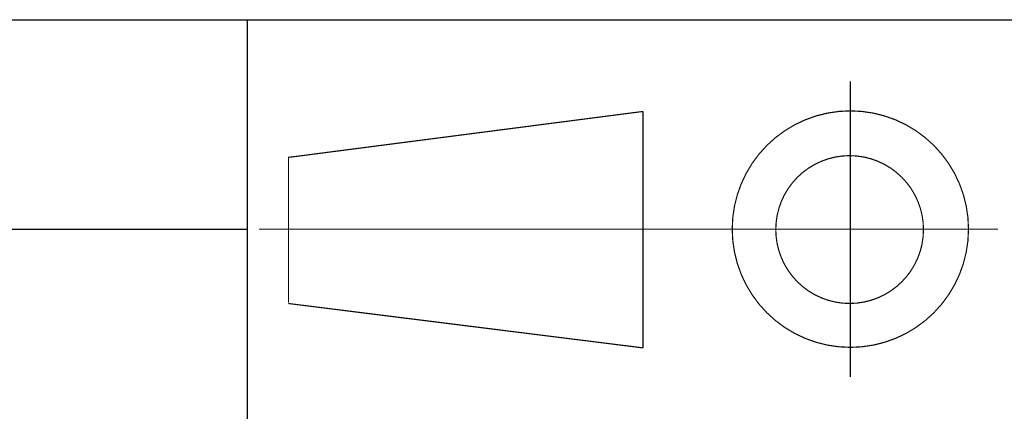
# Model space of a CAD drawing. Header units: millimetres. Extents: x 0 to 420, y 0 to 297.
# Tile 33 of 45: x 301 to 341, y 59 to 75. Entities that reach past the tile are written whole.
import ezdxf

# ---------------------------------------------------------------- set-up
doc = ezdxf.new("R2010")
doc.units = ezdxf.units.MM
doc.header["$LTSCALE"] = 23.1
doc.linetypes.add('CENTER', pattern=[0.6, 0.375, -0.075, 0.075, -0.075])
doc.layers.get('0').update_dxf_attribs({"linetype": 'CONTINUOUS'})
doc.layers.add('DEFAULT_1', color=7, linetype='CENTER')

# ---------------------------------------------------------------- blocks, each defined once
blk = doc.blocks.new('VISTA_EUR_BL0', base_point=(325.5, 66.412))
at = {"color": 7, "linetype": 'CONTINUOUS', "const_width": 0.048}
for points in [[(311.674, 69.322), (326.086, 71.188)], [(326.086, 71.188), (326.086, 61.591)], [(311.686, 69.323), (311.686, 63.431)], [(311.674, 63.393), (326.086, 61.591)]]:
    blk.add_lwpolyline(points, dxfattribs=at)
for points in [[(329.714, 66.412, 1), (339.314, 66.412, 1)], [(331.484, 66.394, 1), (337.484, 66.394, 1)]]:
    blk.add_lwpolyline(points, format="xyb", close=True, dxfattribs=at)
at = {"layer": 'DEFAULT_1', "color": 7, "linetype": 'CENTER', "const_width": 0.048}
for points in [[(334.514, 72.412), (334.514, 60.412)], [(310.486, 66.412), (340.514, 66.412)]]:
    blk.add_lwpolyline(points, dxfattribs=at)

msp = doc.modelspace()

# ---------------------------------------------------------------- linework, layer by layer
at = {"color": 2, "linetype": 'CONTINUOUS'}
for p, q in [((235, 74.91189), (410, 74.91189)), ((310, 74.91189), (310, 34.99989)), ((235, 66.41189), (310, 66.41189))]:
    msp.add_line(p, q, dxfattribs=at)

# ---------------------------------------------------------------- block references
msp.add_blockref('VISTA_EUR_BL0', (325.5, 66.41189), dxfattribs=at)

doc.saveas('drawing.dxf')
